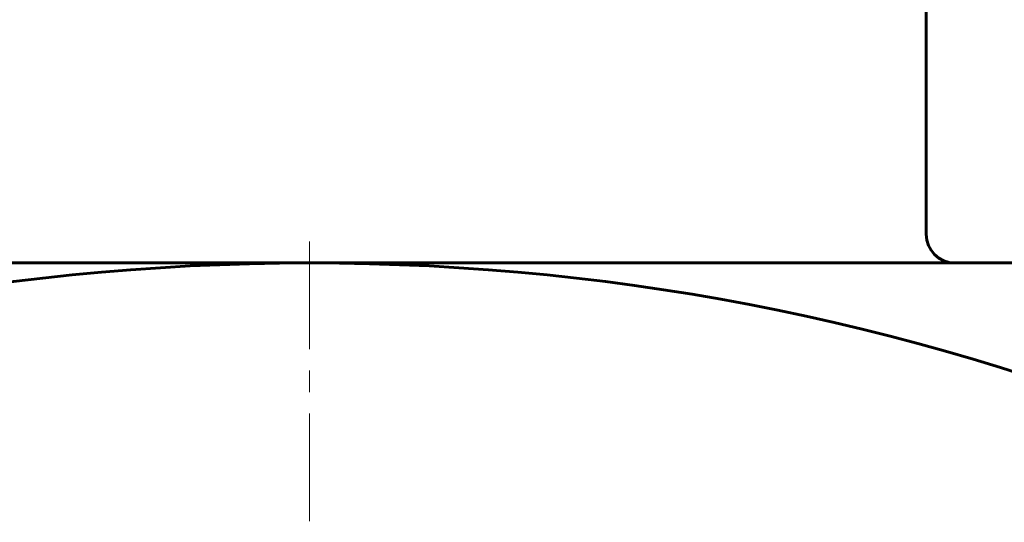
# Model space of a CAD drawing. Header units: millimetres. Extents: x -382 to 849, y -192 to 192.
# Tile 11 of 14: x 646 to 715, y 122 to 157. Entities that reach past the tile are written whole.
import ezdxf

# ---------------------------------------------------------------- set-up
doc = ezdxf.new("R2010")
doc.units = ezdxf.units.MM
doc.linetypes.add('K5LT_AXLED', pattern=[12, 7.5, -1.5, 1.5, -1.5])
doc.linetypes.add('K5LT_BASIC', pattern=[0])
doc.layers.add('Системный слой (1)', color=7, linetype='Continuous', true_color=0x6c6c6c)

# ---------------------------------------------------------------- blocks, each defined once
blk = doc.blocks.new('U68')
at = {"layer": 'Системный слой (1)', "color": 30, "linetype": 'K5LT_AXLED', "lineweight": 18, "true_color": 0xff8000}
blk.add_line((666.605, -22), (666.605, 142), dxfattribs=at)

msp = doc.modelspace()

# ---------------------------------------------------------------- linework, layer by layer
at = {"layer": 'Системный слой (1)', "color": 150, "linetype": 'K5LT_BASIC', "lineweight": 60, "true_color": 0x0080ff}
for p, q in [((709.605, 142), (709.605, 158)), ((666.605, 140), (518.605, 140)), ((814.605, 140), (666.605, 140))]:
    msp.add_line(p, q, dxfattribs=at)
msp.add_circle((666.605, -22), 162, dxfattribs=at)
msp.add_arc((711.605, 142), 2, 180, 270, dxfattribs=at)

# ---------------------------------------------------------------- block references
at = {"layer": 'Системный слой (1)'}
msp.add_blockref('U68', (0, 0), dxfattribs=at)

doc.saveas('drawing.dxf')
